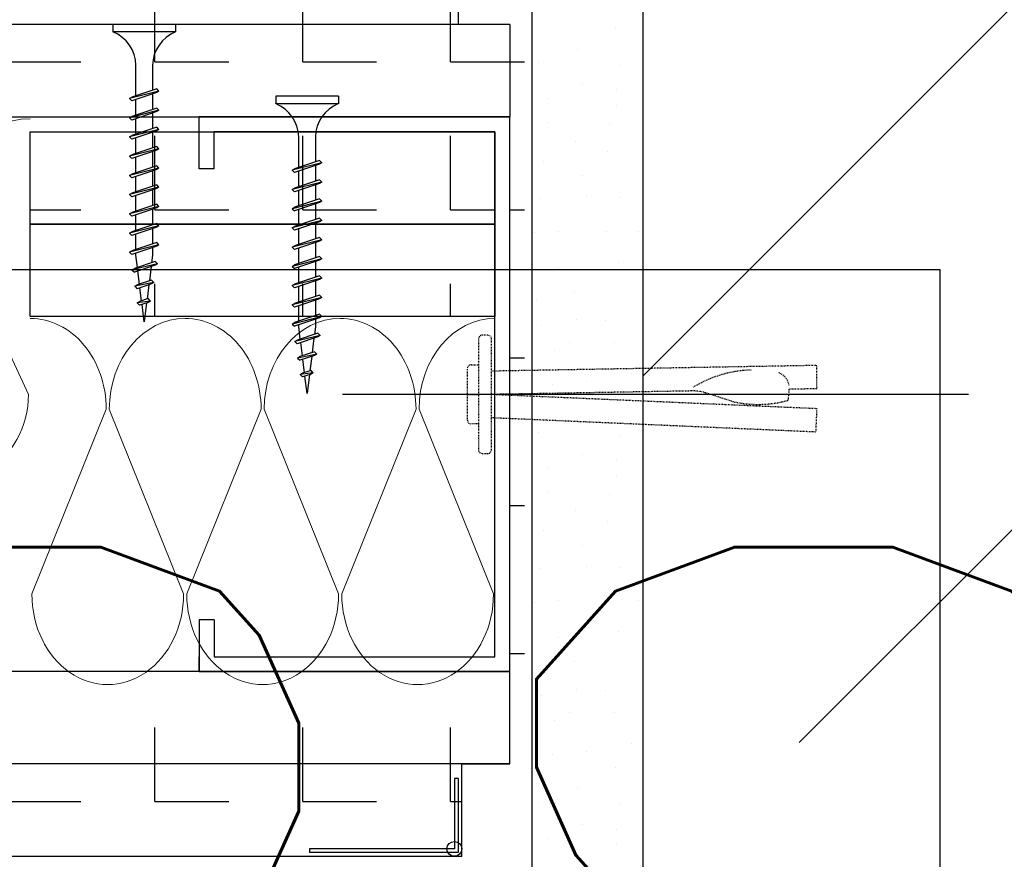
# Model space of a CAD drawing. Header units: millimetres. Extents: x -4577 to 1032787, y -66234 to 201209.
# Tile 166 of 256: x 4888 to 5021, y -9010 to -8896. Entities that reach past the tile are written whole.
import ezdxf

# ---------------------------------------------------------------- set-up
doc = ezdxf.new("R2010")
doc.units = ezdxf.units.MM
doc.linetypes.add('510_5_2OG_ELT_1004$0$11-07-22_DS_2OG$0$AUSGEZOGEN', pattern=[0])
doc.linetypes.add('510_5_2OG_ELT_1004$0$11-07-22_DS_2OG$0$VERDECKT2_S2', pattern=[0.17, 0.1, -0.07])
for name, color, linetype in [('510_5_2OG_ELT_1004$0$11-07-22_DS_2OG$0$Nichttragende_Bauteile', 8, '510_5_2OG_ELT_1004$0$11-07-22_DS_2OG$0$AUSGEZOGEN'), ('510_5_2OG_ELT_1004$0$11-07-22_DS_2OG$0$Schraffur', 8, '510_5_2OG_ELT_1004$0$11-07-22_DS_2OG$0$AUSGEZOGEN'), ('510_5_2OG_ELT_1004$0$11-07-22_DS_2OG$0$STANDARD', 8, '510_5_2OG_ELT_1004$0$11-07-22_DS_2OG$0$AUSGEZOGEN'), ('510_5_2OG_ELT_1004$0$11-07-22_DS_2OG$0$Tragende_Bauteile', 8, '510_5_2OG_ELT_1004$0$11-07-22_DS_2OG$0$AUSGEZOGEN')]:
    doc.layers.add(name, color=color, linetype=linetype)
doc.styles.add('510_5_2OG_ELT_1004$0$Standard', font='simplex.shx')
pattern_1 = [(0, (1905.797, -66881.692), (20, 20), [10, -10]), (90, (1905.797, -66881.692), (20, 20), [10, -10])]

# ---------------------------------------------------------------- blocks, each defined once
blk = doc.blocks.new('510_5_2OG_ELT_1004$0$11-07-22_DS_2OG$0$MUSTER_0')
at = {"layer": '510_5_2OG_ELT_1004$0$11-07-22_DS_2OG$0$Nichttragende_Bauteile', "color": 7, "linetype": '510_5_2OG_ELT_1004$0$11-07-22_DS_2OG$0$AUSGEZOGEN', "lineweight": 18}
for p, q in [((3.0723, 57.9947), (3.0723, 57.9947)), ((3.06725, 57.9918), (3.06725, 57.9918)), ((3.0619, 57.98995), (3.0619, 57.98995)), ((3.073, 57.9896), (3.073, 57.9896)), ((3.0679, 57.987), (3.0679, 57.987)), ((3.0725, 57.9863), (3.0725, 57.9863)), ((3.06325, 57.9851), (3.06325, 57.9851)), ((3.0725, 57.9842), (3.0725, 57.9842)), ((3.0631, 57.98185), (3.0631, 57.98185)), ((3.07155, 57.98155), (3.07155, 57.98155)), ((3.06695, 57.97935), (3.06695, 57.97935)), ((3.0713, 57.9779), (3.0713, 57.9779)), ((3.06255, 57.97665), (3.06255, 57.97665)), ((3.06785, 57.9747), (3.06785, 57.9747)), ((3.06205, 57.97155), (3.06205, 57.97155)), ((3.06835, 57.97185), (3.06835, 57.97185)), ((3.07295, 57.9717), (3.07295, 57.9717)), ((3.0614, 57.967), (3.0614, 57.967)), ((3.06465, 57.9672), (3.06465, 57.9672)), ((3.07115, 57.9672), (3.07115, 57.9672)), ((3.0755, 57.9672), (3.0755, 57.9672)), ((3.06465, 57.96225), (3.06465, 57.96225)), ((3.07275, 57.963), (3.07275, 57.963)), ((3.0668, 57.95895), (3.0668, 57.95895)), ((3.0616, 57.95795), (3.0616, 57.95795)), ((3.0623, 57.95445), (3.0623, 57.95445)), ((3.0671, 57.9552), (3.0671, 57.9552)), ((3.071, 57.95505), (3.071, 57.95505)), ((3.06615, 57.95215), (3.06615, 57.95215)), ((3.0722, 57.95215), (3.0722, 57.95215)), ((3.06405, 57.95105), (3.06405, 57.95105)), ((3.07455, 57.94795), (3.07455, 57.94795)), ((3.0638, 57.94645), (3.0638, 57.94645)), ((3.0684, 57.9468), (3.0684, 57.9468)), ((3.0723, 57.9447), (3.0723, 57.9447)), ((3.06725, 57.9418), (3.06725, 57.9418)), ((3.0619, 57.93995), (3.0619, 57.93995)), ((3.073, 57.9396), (3.073, 57.9396)), ((3.0679, 57.937), (3.0679, 57.937)), ((3.0725, 57.9363), (3.0725, 57.9363)), ((3.06325, 57.9351), (3.06325, 57.9351)), ((3.0725, 57.9342), (3.0725, 57.9342)), ((3.0631, 57.93185), (3.0631, 57.93185)), ((3.07155, 57.93155), (3.07155, 57.93155)), ((3.06695, 57.92935), (3.06695, 57.92935)), ((3.0713, 57.9279), (3.0713, 57.9279)), ((3.06255, 57.92665), (3.06255, 57.92665)), ((3.06785, 57.9247), (3.06785, 57.9247)), ((3.06205, 57.92155), (3.06205, 57.92155)), ((3.06835, 57.92185), (3.06835, 57.92185)), ((3.07295, 57.9217), (3.07295, 57.9217)), ((3.0614, 57.917), (3.0614, 57.917)), ((3.06465, 57.9172), (3.06465, 57.9172)), ((3.07115, 57.9172), (3.07115, 57.9172)), ((3.0755, 57.9172), (3.0755, 57.9172)), ((3.07275, 57.913), (3.07275, 57.913)), ((3.06465, 57.91225), (3.06465, 57.91225)), ((3.0668, 57.90895), (3.0668, 57.90895)), ((3.0616, 57.90795), (3.0616, 57.90795)), ((3.0671, 57.9052), (3.0671, 57.9052)), ((3.071, 57.90505), (3.071, 57.90505)), ((3.0623, 57.90445), (3.0623, 57.90445)), ((3.06405, 57.90105), (3.06405, 57.90105)), ((3.06615, 57.90215), (3.06615, 57.90215)), ((3.0722, 57.90215), (3.0722, 57.90215)), ((3.07455, 57.89795), (3.07455, 57.89795)), ((3.0638, 57.89645), (3.0638, 57.89645)), ((3.0684, 57.8968), (3.0684, 57.8968)), ((3.0723, 57.8947), (3.0723, 57.8947)), ((3.06725, 57.8918), (3.06725, 57.8918)), ((3.0619, 57.88995), (3.0619, 57.88995)), ((3.073, 57.8896), (3.073, 57.8896)), ((3.0679, 57.887), (3.0679, 57.887)), ((3.0725, 57.8863), (3.0725, 57.8863)), ((3.06325, 57.8851), (3.06325, 57.8851)), ((3.0725, 57.8842), (3.0725, 57.8842))]:
    blk.add_line(p, q, dxfattribs=at)
blk = doc.blocks.new('510_5_2OG_ELT_1004$0$11-07-22_DS_2OG$0$MUSTERELEMENT_138')
at = {"layer": '510_5_2OG_ELT_1004$0$11-07-22_DS_2OG$0$STANDARD', "color": 7, "linetype": '510_5_2OG_ELT_1004$0$11-07-22_DS_2OG$0$AUSGEZOGEN', "lineweight": 13}
for p, q in [((3.00343, 57.94313), (2.99337, 57.91812)), ((3.01391, 57.91812), (3.00385, 57.94313)), ((3.02439, 57.94313), (3.01433, 57.91812)), ((3.03487, 57.91812), (3.02481, 57.94313)), ((3.04535, 57.94313), (3.03529, 57.91812)), ((3.05583, 57.91812), (3.04577, 57.94313))]:
    blk.add_line(p, q, dxfattribs=at)
for centre, start_param, end_param in [((2.99316, 57.94313), 1.570796, 3.141593), ((3.01412, 57.94313), 3.141593, 4.712389), ((3.01412, 57.94313), 1.570796, 3.141593), ((3.03508, 57.94313), 3.141593, 4.712389), ((3.03508, 57.94313), 1.570796, 3.141593), ((3.05603, 57.94313), 3.141593, 4.712389), ((3.00364, 57.91812), 4.712389, 7.853982), ((3.0246, 57.91812), 4.712389, 7.853982), ((3.04556, 57.91812), 4.712389, 7.853982)]:
    blk.add_ellipse(centre, major_axis=(0, -0.01225), ratio=0.838127, start_param=start_param, end_param=end_param, dxfattribs=at)
blk = doc.blocks.new('510_5_2OG_ELT_1004$0$11-07-22_DS_2OG$0$MUSTERELEMENT_139')
at = {"layer": '510_5_2OG_ELT_1004$0$11-07-22_DS_2OG$0$STANDARD', "color": 7, "linetype": '510_5_2OG_ELT_1004$0$11-07-22_DS_2OG$0$AUSGEZOGEN', "lineweight": 13}
blk.add_line((2.99292, 57.94512), (2.98128, 57.97013), dxfattribs=at)
for centre, start_param, end_param in [((2.99316, 57.97013), 3.141593, 4.712389), ((2.98104, 57.94512), 4.712389, 7.853982)]:
    blk.add_ellipse(centre, major_axis=(0, -0.01225), ratio=0.969522, start_param=start_param, end_param=end_param, dxfattribs=at)
blk = doc.blocks.new('510_5_2OG_ELT_1004')
at = {"layer": '510_5_2OG_ELT_1004$0$11-07-22_DS_2OG$0$Schraffur', "linetype": 'Continuous'}
h = blk.add_hatch(dxfattribs=at)
h.set_pattern_fill('MUSTER_NA', color=256, scale=10, style=0, pattern_type=2)
h.set_pattern_definition(pattern_1)
h.paths.add_polyline_path([(4946.83, -8884.06), (4422.77, -8884.06), (4422.77, -8896.56), (4946.83, -8896.56)], flags=0)
h = blk.add_hatch(dxfattribs=at)
h.set_pattern_fill('MUSTER_NA', color=256, scale=10, style=0, pattern_type=2)
h.set_pattern_definition(pattern_1)
h.paths.add_polyline_path([(4953.83, -8896.56), (4386.42, -8896.56), (4386.42, -8909.06), (4953.83, -8909.06)], flags=0)
h = blk.add_hatch(dxfattribs=at)
h.set_pattern_fill('MUSTER_NA', color=256, scale=10, style=0, pattern_type=2)
h.set_pattern_definition(pattern_1)
h.paths.add_polyline_path([(4956.83, -8896.56), (4953.83, -8896.56), (4953.83, -8909.06), (4956.83, -8909.06)], flags=0)
h = blk.add_hatch(dxfattribs=at)
h.set_pattern_fill('MUSTER_NA', color=256, scale=10, style=0, pattern_type=2)
h.set_pattern_definition(pattern_1)
h.paths.add_polyline_path([(4956.83, -8909.06), (4953.83, -8909.06), (4953.83, -8946.56), (4956.83, -8946.56)], flags=0)
h = blk.add_hatch(dxfattribs=at)
h.set_pattern_fill('MUSTER_NA', color=256, scale=10, style=0, pattern_type=2)
h.set_pattern_definition(pattern_1)
h.paths.add_polyline_path([(4888.96, -8923.56), (4951.83, -8923.56), (4951.83, -8911.06), (4888.96, -8911.06)], flags=0)
h = blk.add_hatch(dxfattribs=at)
h.set_pattern_fill('MUSTER_NA', color=256, scale=10, style=0, pattern_type=2)
h.set_pattern_definition(pattern_1)
h.paths.add_polyline_path([(4888.96, -8936.06), (4951.83, -8936.06), (4951.83, -8923.56), (4888.96, -8923.56)], flags=0)
h = blk.add_hatch(dxfattribs=at)
h.set_pattern_fill('MUSTER_NA', color=256, scale=10, style=0, pattern_type=2)
h.set_pattern_definition(pattern_1)
h.paths.add_polyline_path([(4956.83, -8946.56), (4953.83, -8946.56), (4953.83, -8984.06), (4956.83, -8984.06)], flags=0)
h = blk.add_hatch(dxfattribs=at)
h.set_pattern_fill('MUSTER_NA', color=256, scale=10, style=0, pattern_type=2)
h.set_pattern_definition(pattern_1)
h.paths.add_polyline_path([(4372.42, -8984.06), (4372.42, -8996.56), (4953.83, -8996.56), (4953.83, -8984.06)], flags=0)
h = blk.add_hatch(dxfattribs=at)
h.set_pattern_fill('MUSTER_NA', color=256, scale=10, style=0, pattern_type=2)
h.set_pattern_definition(pattern_1)
h.paths.add_polyline_path([(4947.36, -8996.56), (4422.46, -8996.56), (4422.46, -9009.06), (4947.36, -9009.06)], flags=0)
at = {"layer": '510_5_2OG_ELT_1004$0$11-07-22_DS_2OG$0$Tragende_Bauteile', "linetype": 'Continuous'}
h = blk.add_hatch(dxfattribs=at)
h.set_pattern_fill('SCHRAFFUR_16', color=256, scale=1000, style=0, pattern_type=2)
h.set_pattern_definition([(45, (1895.8, -66891.69), (-70.71068, 70.71068), []), (45, (1860.44, -66856.34), (-70.71068, 70.71068), [60, -35])])
h.paths.add_polyline_path([(5271.83, -9684.06), (5271.83, -8884.06), (4971.83, -8884.06), (4971.83, -9684.06)], flags=0)
at = {"layer": '510_5_2OG_ELT_1004$0$11-07-22_DS_2OG$0$Nichttragende_Bauteile', "linetype": '510_5_2OG_ELT_1004$0$11-07-22_DS_2OG$0$AUSGEZOGEN'}
blk.add_line((4956.83, -8884.06), (4956.83, -9369.06), dxfattribs=at)
at = {"layer": '510_5_2OG_ELT_1004$0$11-07-22_DS_2OG$0$STANDARD', "linetype": '510_5_2OG_ELT_1004$0$11-07-22_DS_2OG$0$AUSGEZOGEN'}
for p, q in [((4946.83, -8884.06), (4946.83, -8896.56)), ((4953.83, -8896.56), (4386.42, -8896.56)), ((4908.62, -8896.56), (4900.12, -8896.56)), ((4900.12, -8896.56), (4900.12, -8897.56)), ((4908.62, -8896.56), (4908.62, -8897.56)), ((4953.83, -8896.56), (4953.83, -8909.06)), ((4908.62, -8897.56), (4900.12, -8897.56)), ((4903.25, -8906.19), (4903.25, -8902.06)), ((4905.5, -8902.06), (4905.5, -8905.44)), ((4906.37, -8905.56), (4902.37, -8906.56)), ((4906.06, -8905.25), (4902.69, -8906.38)), ((4906.06, -8905.74), (4902.69, -8906.88)), ((4905.5, -8905.93), (4905.5, -8908.04)), ((4906.37, -8905.56), (4906.06, -8905.25)), ((4906.37, -8905.56), (4906.06, -8905.74)), ((4902.37, -8906.56), (4902.69, -8906.38)), ((4902.37, -8906.56), (4902.69, -8906.88)), ((4903.25, -8908.79), (4903.25, -8906.69)), ((4930.66, -8906.26), (4922.16, -8906.26)), ((4922.16, -8906.26), (4922.16, -8907.26)), ((4930.66, -8907.26), (4922.16, -8907.26)), ((4930.66, -8906.26), (4930.66, -8907.26)), ((4906.37, -8908.16), (4902.37, -8909.16)), ((4906.06, -8907.85), (4902.69, -8908.98)), ((4906.06, -8908.34), (4902.69, -8909.48)), ((4905.5, -8908.53), (4905.5, -8910.64)), ((4906.37, -8908.16), (4906.06, -8907.85)), ((4906.37, -8908.16), (4906.06, -8908.34)), ((4386.42, -8909.06), (4953.83, -8909.06)), ((4902.37, -8909.16), (4902.69, -8908.98)), ((4902.37, -8909.16), (4902.69, -8909.48)), ((4903.25, -8911.39), (4903.25, -8909.29)), ((4953.83, -8909.06), (4911.83, -8909.06)), ((4911.83, -8911.06), (4911.83, -8909.06)), ((4911.83, -8911.06), (4911.83, -8909.06)), ((4953.83, -8919.06), (4953.83, -8909.06)), ((4906.37, -8910.76), (4902.37, -8911.76)), ((4906.06, -8910.45), (4902.69, -8911.58)), ((4906.06, -8910.94), (4902.69, -8912.08)), ((4905.5, -8911.13), (4905.5, -8913.24)), ((4906.37, -8910.76), (4906.06, -8910.45)), ((4906.37, -8910.76), (4906.06, -8910.94)), ((4911.83, -8916.06), (4911.83, -8911.06)), ((4913.83, -8916.06), (4913.83, -8911.06)), ((4951.83, -8911.06), (4913.83, -8911.06)), ((4951.83, -8919.06), (4951.83, -8911.06)), ((4902.37, -8911.76), (4902.69, -8911.58)), ((4902.37, -8911.76), (4902.69, -8912.08)), ((4903.25, -8913.99), (4903.25, -8911.89)), ((4925.28, -8915.89), (4925.28, -8911.76)), ((4927.53, -8911.76), (4927.53, -8915.13)), ((4906.37, -8913.36), (4902.37, -8914.36)), ((4906.06, -8913.05), (4902.69, -8914.18)), ((4906.06, -8913.54), (4902.69, -8914.68)), ((4905.5, -8913.73), (4905.5, -8915.84)), ((4906.37, -8913.36), (4906.06, -8913.05)), ((4906.37, -8913.36), (4906.06, -8913.54)), ((4902.37, -8914.36), (4902.69, -8914.18)), ((4902.37, -8914.36), (4902.69, -8914.68)), ((4903.25, -8916.59), (4903.25, -8914.49)), ((4928.41, -8915.26), (4924.41, -8916.26)), ((4928.09, -8914.94), (4924.72, -8916.07)), ((4928.41, -8915.26), (4928.09, -8914.94)), ((4928.41, -8915.26), (4928.09, -8915.44)), ((4906.37, -8915.96), (4902.37, -8916.96)), ((4906.06, -8915.65), (4902.69, -8916.78)), ((4906.06, -8916.14), (4902.69, -8917.28)), ((4905.5, -8916.33), (4905.5, -8918.44)), ((4906.37, -8915.96), (4906.06, -8915.65)), ((4906.37, -8915.96), (4906.06, -8916.14)), ((4913.83, -8916.06), (4911.83, -8916.06)), ((4924.41, -8916.26), (4924.72, -8916.07)), ((4924.41, -8916.26), (4924.72, -8916.57)), ((4928.09, -8915.44), (4924.72, -8916.57)), ((4925.28, -8918.49), (4925.28, -8916.38)), ((4927.53, -8915.63), (4927.53, -8917.73)), ((4902.37, -8916.96), (4902.69, -8916.78)), ((4902.37, -8916.96), (4902.69, -8917.28)), ((4903.25, -8919.19), (4903.25, -8917.09)), ((4928.41, -8917.86), (4924.41, -8918.86)), ((4928.09, -8917.54), (4924.72, -8918.67)), ((4928.41, -8917.86), (4928.09, -8917.54)), ((4928.41, -8917.86), (4928.09, -8918.04)), ((4906.37, -8918.56), (4902.37, -8919.56)), ((4906.06, -8918.25), (4902.69, -8919.38)), ((4906.06, -8918.74), (4902.69, -8919.88)), ((4905.5, -8918.93), (4905.5, -8921.04)), ((4906.37, -8918.56), (4906.06, -8918.25)), ((4906.37, -8918.56), (4906.06, -8918.74)), ((4924.41, -8918.86), (4924.72, -8918.67)), ((4924.41, -8918.86), (4924.72, -8919.17)), ((4928.09, -8918.04), (4924.72, -8919.17)), ((4925.28, -8921.09), (4925.28, -8918.98)), ((4927.53, -8918.23), (4927.53, -8920.33)), ((4951.83, -8974.06), (4951.83, -8919.06)), ((4953.83, -8974.06), (4953.83, -8919.06)), ((4902.37, -8919.56), (4902.69, -8919.38)), ((4902.37, -8919.56), (4902.69, -8919.88)), ((4903.25, -8921.79), (4903.25, -8919.69)), ((4928.41, -8920.46), (4924.41, -8921.46)), ((4928.09, -8920.14), (4924.72, -8921.27)), ((4928.41, -8920.46), (4928.09, -8920.14)), ((4928.41, -8920.46), (4928.09, -8920.64)), ((4906.37, -8921.16), (4902.37, -8922.16)), ((4906.06, -8920.85), (4902.69, -8921.98)), ((4906.06, -8921.34), (4902.69, -8922.48)), ((4905.5, -8921.53), (4905.5, -8923.64)), ((4906.37, -8921.16), (4906.06, -8920.85)), ((4906.37, -8921.16), (4906.06, -8921.34)), ((4924.41, -8921.46), (4924.72, -8921.27)), ((4924.41, -8921.46), (4924.72, -8921.77)), ((4928.09, -8920.64), (4924.72, -8921.77)), ((4925.28, -8923.69), (4925.28, -8921.58)), ((4927.53, -8920.83), (4927.53, -8922.93)), ((4902.37, -8922.16), (4902.69, -8921.98)), ((4902.37, -8922.16), (4902.69, -8922.48)), ((4903.25, -8924.39), (4903.25, -8922.29)), ((4928.41, -8923.06), (4924.41, -8924.06)), ((4928.09, -8922.74), (4924.72, -8923.87)), ((4928.09, -8923.24), (4924.72, -8924.37)), ((4928.41, -8923.06), (4928.09, -8922.74)), ((4928.41, -8923.06), (4928.09, -8923.24)), ((4906.37, -8923.76), (4902.37, -8924.76)), ((4902.37, -8924.76), (4902.69, -8924.58)), ((4906.06, -8923.45), (4902.69, -8924.58)), ((4906.06, -8923.94), (4902.69, -8925.08)), ((4905.5, -8924.13), (4905.5, -8926.24)), ((4906.37, -8923.76), (4906.06, -8923.45)), ((4906.37, -8923.76), (4906.06, -8923.94)), ((4924.41, -8924.06), (4924.72, -8923.87)), ((4924.41, -8924.06), (4924.72, -8924.37)), ((4925.28, -8926.29), (4925.28, -8924.18)), ((4927.53, -8923.43), (4927.53, -8925.53)), ((4902.37, -8924.76), (4902.69, -8925.08)), ((4903.25, -8926.99), (4903.25, -8924.89)), ((4928.41, -8925.66), (4924.41, -8926.66)), ((4928.09, -8925.34), (4924.72, -8926.47)), ((4928.09, -8925.84), (4924.72, -8926.97)), ((4928.41, -8925.66), (4928.09, -8925.34)), ((4928.41, -8925.66), (4928.09, -8925.84)), ((4906.37, -8926.36), (4902.37, -8927.36)), ((4902.37, -8927.36), (4902.69, -8927.18)), ((4906.06, -8926.05), (4902.69, -8927.18)), ((4906.06, -8926.54), (4902.69, -8927.68)), ((4905.5, -8926.73), (4905.5, -8927.76)), ((4906.37, -8926.36), (4906.06, -8926.05)), ((4906.37, -8926.36), (4906.06, -8926.54)), ((4924.41, -8926.66), (4924.72, -8926.47)), ((4924.41, -8926.66), (4924.72, -8926.97)), ((4925.28, -8928.89), (4925.28, -8926.78)), ((4927.53, -8926.03), (4927.53, -8928.13)), ((4902.37, -8927.36), (4902.69, -8927.68)), ((4905.85, -8928.61), (4903.04, -8929.55)), ((4903.25, -8927.76), (4903.25, -8927.49)), ((4903.46, -8929.41), (4903.25, -8927.76)), ((4905.5, -8927.76), (4905.37, -8928.77)), ((4906.16, -8928.92), (4905.85, -8928.61)), ((4928.41, -8928.26), (4924.41, -8929.26)), ((4928.09, -8927.94), (4924.72, -8929.07)), ((4928.09, -8928.44), (4924.72, -8929.57)), ((4927.53, -8928.63), (4927.53, -8930.73)), ((4928.41, -8928.26), (4928.09, -8927.94)), ((4928.41, -8928.26), (4928.09, -8928.44)), ((5012.04, -8929.72), (4368.73, -8929.72)), ((4906.16, -8928.92), (4902.72, -8929.73)), ((4902.72, -8929.73), (4903.04, -8929.55)), ((4902.72, -8929.73), (4903.04, -8930.05)), ((4905.85, -8929.11), (4903.04, -8930.05)), ((4903.74, -8931.67), (4903.51, -8929.89)), ((4905.31, -8929.29), (4905.07, -8931.22)), ((4906.16, -8928.92), (4905.85, -8929.11)), ((4924.41, -8929.26), (4924.72, -8929.07)), ((4924.41, -8929.26), (4924.72, -8929.57)), ((4925.28, -8931.49), (4925.28, -8929.38)), ((5012.04, -9138.05), (5012.04, -8929.72)), ((4905.38, -8931.12), (4903.41, -8931.78)), ((4905.69, -8931.44), (4905.38, -8931.12)), ((4928.41, -8930.86), (4924.41, -8931.86)), ((4928.09, -8930.54), (4924.72, -8931.67)), ((4928.09, -8931.04), (4924.72, -8932.17)), ((4927.53, -8931.23), (4927.53, -8933.33)), ((4928.41, -8930.86), (4928.09, -8930.54)), ((4928.41, -8930.86), (4928.09, -8931.04)), ((4905.69, -8931.44), (4903.09, -8931.96)), ((4903.09, -8931.96), (4903.41, -8931.78)), ((4903.09, -8931.96), (4903.41, -8932.28)), ((4905.38, -8931.62), (4903.41, -8932.28)), ((4904.02, -8933.93), (4903.8, -8932.15)), ((4905, -8931.74), (4904.76, -8933.68)), ((4905.69, -8931.44), (4905.38, -8931.62)), ((4924.41, -8931.86), (4924.72, -8931.67)), ((4924.41, -8931.86), (4924.72, -8932.17)), ((4925.28, -8934.09), (4925.28, -8931.98)), ((4905.22, -8933.95), (4903.43, -8934.21)), ((4904.91, -8933.63), (4903.74, -8934.02)), ((4905.22, -8933.95), (4904.91, -8933.63)), ((4905.22, -8933.95), (4904.91, -8934.13)), ((4928.41, -8933.46), (4924.41, -8934.46)), ((4928.09, -8933.14), (4924.72, -8934.27)), ((4928.09, -8933.64), (4924.72, -8934.77)), ((4927.53, -8933.83), (4927.53, -8935.93)), ((4928.41, -8933.46), (4928.09, -8933.14)), ((4928.41, -8933.46), (4928.09, -8933.64)), ((4903.43, -8934.21), (4903.74, -8934.02)), ((4903.43, -8934.21), (4903.74, -8934.52)), ((4904.91, -8934.13), (4903.74, -8934.52)), ((4904.37, -8936.76), (4904.08, -8934.41)), ((4904.69, -8934.2), (4904.37, -8936.76)), ((4924.41, -8934.46), (4924.72, -8934.27)), ((4924.41, -8934.46), (4924.72, -8934.77)), ((4925.28, -8936.69), (4925.28, -8934.58)), ((4928.41, -8936.06), (4924.41, -8937.06)), ((4928.09, -8935.74), (4924.72, -8936.87)), ((4928.09, -8936.24), (4924.72, -8937.37)), ((4927.53, -8936.43), (4927.53, -8937.46)), ((4928.41, -8936.06), (4928.09, -8935.74)), ((4928.41, -8936.06), (4928.09, -8936.24)), ((4924.41, -8937.06), (4924.72, -8936.87)), ((4924.41, -8937.06), (4924.72, -8937.37)), ((4925.28, -8937.46), (4925.28, -8937.18)), ((4925.49, -8939.11), (4925.28, -8937.46)), ((4927.53, -8937.46), (4927.4, -8938.46)), ((4928.19, -8938.62), (4924.76, -8939.43)), ((4924.76, -8939.43), (4925.07, -8939.25)), ((4927.88, -8938.3), (4925.07, -8939.25)), ((4927.88, -8938.8), (4925.07, -8939.74)), ((4927.34, -8938.98), (4927.1, -8940.92)), ((4928.19, -8938.62), (4927.88, -8938.3)), ((4928.19, -8938.62), (4927.88, -8938.8)), ((4924.76, -8939.43), (4925.07, -8939.74)), ((4925.77, -8941.36), (4925.55, -8939.58)), ((4927.72, -8941.13), (4925.13, -8941.66)), ((4925.13, -8941.66), (4925.44, -8941.47)), ((4925.13, -8941.66), (4925.44, -8941.97)), ((4927.41, -8940.81), (4925.44, -8941.47)), ((4927.41, -8941.31), (4925.44, -8941.97)), ((4926.05, -8943.62), (4925.83, -8941.84)), ((4927.03, -8941.44), (4926.79, -8943.38)), ((4927.72, -8941.13), (4927.41, -8940.81)), ((4927.72, -8941.13), (4927.41, -8941.31)), ((4927.25, -8943.64), (4925.46, -8943.9)), ((4925.46, -8943.9), (4925.77, -8943.72)), ((4925.46, -8943.9), (4925.77, -8944.21)), ((4926.94, -8943.33), (4925.77, -8943.72)), ((4926.94, -8943.82), (4925.77, -8944.21)), ((4926.41, -8946.46), (4926.11, -8944.1)), ((4926.73, -8943.89), (4926.41, -8946.46)), ((4927.25, -8943.64), (4926.94, -8943.33)), ((4927.25, -8943.64), (4926.94, -8943.82)), ((4931.21, -8946.56), (5015.91, -8946.56)), ((4951.83, -8982.06), (4951.83, -8974.06)), ((4953.83, -8984.06), (4953.83, -8974.06)), ((4913.83, -8977.06), (4911.83, -8977.06)), ((4911.83, -8977.06), (4911.83, -8982.06)), ((4913.83, -8977.06), (4913.83, -8982.06)), ((4911.83, -8984.06), (4911.83, -8982.06)), ((4911.83, -8982.06), (4911.83, -8984.06)), ((4911.83, -8982.06), (4911.83, -8984.06)), ((4913.83, -8982.06), (4916.83, -8982.06)), ((4916.83, -8982.06), (4951.83, -8982.06)), ((4953.83, -8984.06), (4372.42, -8984.06)), ((4911.83, -8984.06), (4916.83, -8984.06)), ((4916.83, -8984.06), (4953.83, -8984.06)), ((4953.83, -8996.56), (4953.83, -8984.06)), ((4953.83, -8996.56), (4420.45, -8996.56)), ((4947.36, -9009.06), (4947.36, -8996.56)), ((4947.36, -8996.56), (4953.83, -8996.56)), ((4946.33, -8998.54), (4946.33, -9008.04)), ((4946.83, -8998.54), (4946.33, -8998.54)), ((4946.83, -8998.54), (4946.83, -9008.54)), ((4946.83, -8998.54), (4946.83, -9008.54)), ((4946.33, -9008.04), (4926.73, -9008.04)), ((4926.73, -9008.04), (4926.73, -9008.54)), ((4946.83, -9008.54), (4926.73, -9008.54)), ((4946.83, -9008.54), (4943.07, -9008.54)), ((4947.36, -9009.06), (4422.46, -9009.06))]:
    blk.add_line(p, q, dxfattribs=at)
at = {"layer": '510_5_2OG_ELT_1004$0$11-07-22_DS_2OG$0$STANDARD', "linetype": '510_5_2OG_ELT_1004$0$11-07-22_DS_2OG$0$VERDECKT2_S2'}
for p, q in [((4949.6, -8939.07), (4949.6, -8954.07)), ((4950.85, -8938.57), (4950.1, -8938.57)), ((4951.35, -8954.07), (4951.35, -8939.07)), ((4948.1, -8950.07), (4948.1, -8943.07)), ((4948.6, -8942.57), (4949.6, -8942.57)), ((4948.1, -8946.57), (4949.6, -8946.57)), ((4978.64, -8946.11), (4951.35, -8946.59)), ((4983.82, -8947.5), (4980.26, -8946.35)), ((4949.6, -8950.57), (4948.6, -8950.57)), ((4950.1, -8954.57), (4950.85, -8954.57))]:
    blk.add_line(p, q, dxfattribs=at)
at = {"layer": '510_5_2OG_ELT_1004$0$11-07-22_DS_2OG$0$STANDARD', "linetype": '510_5_2OG_ELT_1004$0$11-07-22_DS_2OG$0$AUSGEZOGEN'}
for points in [[(4888.96, -8911.06), (4951.83, -8911.06), (4951.83, -8923.56), (4888.96, -8923.56), (4888.96, -8911.06)], [(4888.96, -8923.56), (4951.83, -8923.56), (4951.83, -8936.06), (4888.96, -8936.06), (4888.96, -8923.56)]]:
    blk.add_lwpolyline(points, close=True, dxfattribs=at)
at = {"layer": '510_5_2OG_ELT_1004$0$11-07-22_DS_2OG$0$STANDARD', "linetype": '510_5_2OG_ELT_1004$0$11-07-22_DS_2OG$0$VERDECKT2_S2'}
for points in [[(4951.35, -8943.39), (4995.3, -8942.62), (4995.35, -8945.82), (4991.6, -8945.89), (4991.46, -8947.39)], [(4951.99, -8946.58), (4995.35, -8948.47), (4995.21, -8951.67), (4951.35, -8949.75)]]:
    blk.add_lwpolyline(points, dxfattribs=at)
at = {"layer": '510_5_2OG_ELT_1004$0$11-07-22_DS_2OG$0$STANDARD', "linetype": '510_5_2OG_ELT_1004$0$11-07-22_DS_2OG$0$AUSGEZOGEN'}
blk.add_circle((4946.33, -9008.04), 1, dxfattribs=at)
for centre, start, end in [((4898.33, -8902.14), 0.9392, 68.6164), ((4910.42, -8902.14), 111.3837, 179.0609), ((4920.36, -8911.84), 0.9392, 68.6164), ((4932.45, -8911.84), 111.3837, 179.0609)]:
    blk.add_arc(centre, 4.92, start, end, dxfattribs=at)
at = {"layer": '510_5_2OG_ELT_1004$0$11-07-22_DS_2OG$0$STANDARD', "linetype": '510_5_2OG_ELT_1004$0$11-07-22_DS_2OG$0$VERDECKT2_S2'}
for centre, radius, start, end in [((4950.1, -8939.07), 0.5, 90, 180), ((4950.85, -8939.07), 0.5, 0, 90), ((4948.6, -8943.07), 0.5, 90, 180), ((4987.01, -8959.43), 16.16, 91.9023, 121.2126), ((4989.47, -8945.68), 2.16, 7.9438, 72.121), ((4978.73, -8951.11), 5, 72.1355, 91), ((4987.42, -8932.53), 15.4, 256.4737, 285.2107), ((4948.6, -8950.07), 0.5, 180, 270), ((4950.1, -8954.07), 0.5, 180, 270), ((4950.85, -8954.07), 0.5, 270, 0)]:
    blk.add_arc(centre, radius, start, end, dxfattribs=at)
at = {"layer": '510_5_2OG_ELT_1004$0$11-07-22_DS_2OG$0$Tragende_Bauteile', "linetype": '510_5_2OG_ELT_1004$0$11-07-22_DS_2OG$0$AUSGEZOGEN'}
blk.add_line((4971.83, -8884.06), (4971.83, -9384.06), dxfattribs=at)
at = {"layer": '510_5_2OG_ELT_1004$0$11-07-22_DS_2OG$0$Nichttragende_Bauteile', "linetype": '510_5_2OG_ELT_1004$0$11-07-22_DS_2OG$0$AUSGEZOGEN', "xscale": 1000, "yscale": 1000, "zscale": 1000}
blk.add_blockref('510_5_2OG_ELT_1004$0$11-07-22_DS_2OG$0$MUSTER_0', (1895.8, -66891.69), dxfattribs=at)
at = {"layer": '510_5_2OG_ELT_1004$0$11-07-22_DS_2OG$0$STANDARD', "linetype": '510_5_2OG_ELT_1004$0$11-07-22_DS_2OG$0$AUSGEZOGEN', "xscale": 1000, "yscale": 1000, "zscale": 1000}
for name in ['510_5_2OG_ELT_1004$0$11-07-22_DS_2OG$0$MUSTERELEMENT_139', '510_5_2OG_ELT_1004$0$11-07-22_DS_2OG$0$MUSTERELEMENT_138']:
    blk.add_blockref(name, (1895.8, -66891.69), dxfattribs=at)
at = {"layer": '510_5_2OG_ELT_1004$0$11-07-22_DS_2OG$0$STANDARD', "linetype": '510_5_2OG_ELT_1004$0$11-07-22_DS_2OG$0$AUSGEZOGEN', "style": '510_5_2OG_ELT_1004$0$Standard'}
blk.add_text('T30-RS', height=125, dxfattribs=at).set_placement((4389.57, -9092.22))

msp = doc.modelspace()

# ---------------------------------------------------------------- block references
msp.add_blockref('510_5_2OG_ELT_1004', (0, -0.05))

doc.saveas('drawing.dxf')
